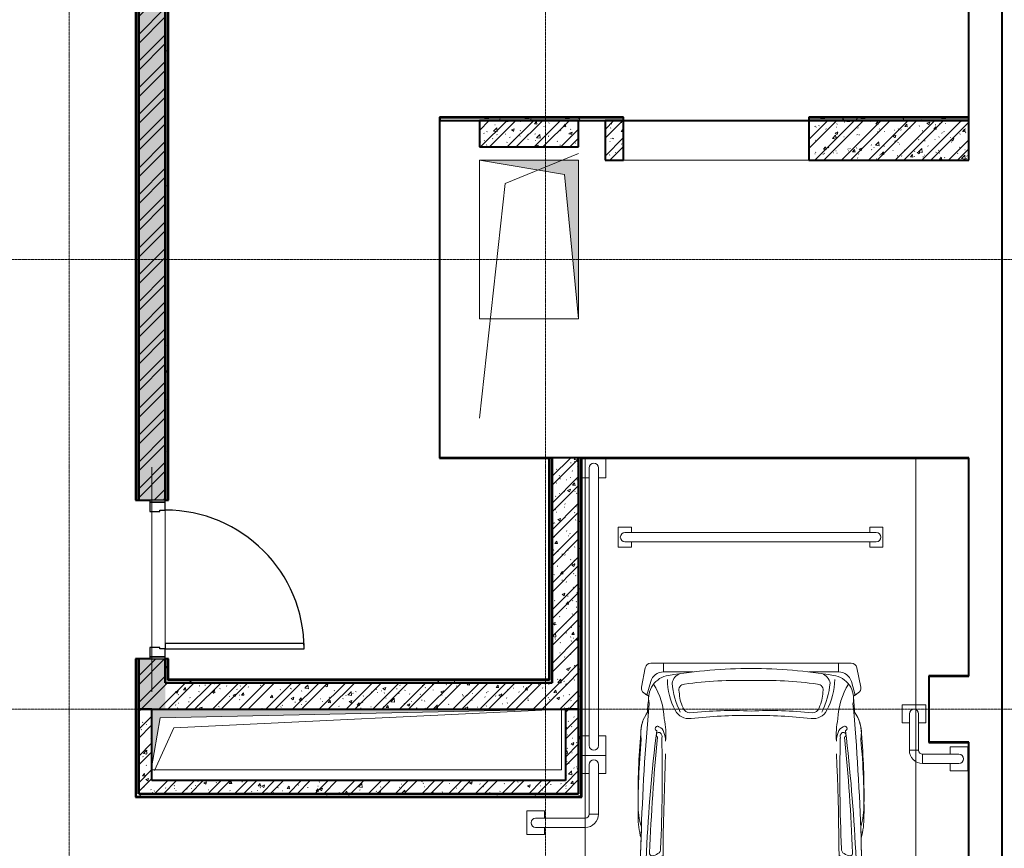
# Model space of a CAD drawing. Header units: millimetres. Extents: x 5617 to 102122, y -9330 to 63558.
# Tile 43 of 56: x 76142 to 83584, y 17748 to 24012. Entities that reach past the tile are written whole.
import ezdxf

# ---------------------------------------------------------------- set-up
doc = ezdxf.new("R2010")
doc.units = ezdxf.units.MM
for name, pattern in [('ADSK_Линия сетки', [25, 20, -2.5, 0, -2.5]), ('Линия сетки', [25, 20, -2.5, 0, -2.5]), ('Штрих_3_1_5_', [4.5, 3, -1.5]), ('Штриховая_ш3 п1_5', [4.5, 3, -1.5])]:
    doc.linetypes.add(name, pattern=pattern)
doc.layers.add('_Разделитель помещений_', color=4, linetype='Штриховая_ш3 п1_5', lineweight=40, true_color=0x00ffff)
for name, color, linetype, lineweight in [('Двери', 7, 'Continuous', 18), ('Каркас несущий', 7, 'Continuous', 18), ('Каркас_Импост', 7, 'Continuous', 30), ('Монтажный зазор', 7, 'Continuous', 30), ('Обобщенные модели', 7, 'Continuous', 18), ('Оборудование', 7, 'Continuous', 18), ('Оси', 7, 'Continuous', 9), ('Панель', 7, 'Continuous', 30), ('Парковка', 7, 'Continuous', 18), ('Перекрытия', 7, 'Continuous', 18), ('Стены разрез', 7, 'Continuous', 40), ('Стены штриховка', 7, 'Continuous', 40), ('Элементы узлов', 7, 'Continuous', 18)]:
    doc.layers.add(name, color=color, linetype=linetype, lineweight=lineweight)
pattern_1 = [(50, (0, 0), (218.62117, -19.1268), [22.86, -251.46]), (355, (0, 0), (-42.29187, 229.2684), [18.288, -201.168]), (100.451, (18.22, -1.6), (176.33107, 210.13963), [19.428, -213.708]), (46.184, (0, 60.96), (325.29495, -50.45164), [34.29, -377.19]), (96.636, (27.1, 56.76), (284.883, 296.91266), [29.142, -320.562]), (351.184, (0, 60.96), (284.8858, 296.9107), [27.432, -301.752]), (21, (30.48, 45.72), (181.93753, -122.71832), [22.86, -251.46]), (326, (30.48, 45.72), (74.16223, 221.02618), [18.288, -201.168]), (71.451, (45.64, 35.5), (256.10035, 98.30526), [19.428, -213.708]), (37.5, (0, 0), (3.70639, 101.465895), [3.353, -195.377, 3.353, -200.863, -201.93]), (37.5, (0, 0), (3.70639, 101.465895), [-402.946, 3.353, -198.577]), (7.5, (0, 0), (80.18358, 120.21653), [3.353, -113.081, 3.353, -190.805, -76.962]), (7.5, (0, 0), (80.18358, 120.21653), [-310.591, 3.353, -73.609]), (327.5, (-67.97, 0), (162.708646, -6.87497), [3.353, -72.847, 3.353, -234.391, -315.468]), (327.5, (-67.97, 0), (162.708646, -6.87497), [-313.944, 3.353, -312.115]), (317.5, (-98.45, 0), (177.75468, 30.51183), [3.353, -95.707, 3.353, -154.534, -224.028]), (317.5, (-98.45, 0), (177.75468, 30.51183), [-256.946, 3.353, -220.675])]
pattern_2 = [(45, (0, 0), (-101.02788, 101.02788), []), (45, (67.35, 0), (-101.02788, 101.02788), [])]
pattern_3 = [(0, (0, 0), (406.4, 101.6), [33.528, -271.272, 33.528, -271.272, -1625.6]), (0, (0, 0), (406.4, 101.6), [-609.6, 33.528, -576.072, 33.528, -271.272, -711.2]), (0, (0, 0), (406.4, 101.6), [-1524, 33.528, -169.672, 33.528, -474.472]), (120, (152.4, 50.8), (-291.18818, 301.152724), [33.528, -271.272, 33.528, -271.272, -1625.6]), (120, (152.4, 50.8), (-291.18818, 301.152724), [-609.6, 33.528, -576.072, 33.528, -271.272, -711.2]), (120, (152.4, 50.8), (-291.18818, 301.152724), [-1524, 33.528, -169.672, 33.528, -474.472]), (240, (203.2, 254), (-115.21182, -402.752724), [33.528, -271.272, 33.528, -271.272, -1625.6]), (240, (203.2, 254), (-115.21182, -402.752724), [-609.6, 33.528, -576.072, 33.528, -271.272, -711.2]), (240, (203.2, 254), (-115.21182, -402.752724), [-1524, 33.528, -169.672, 33.528, -474.472])]

# ---------------------------------------------------------------- blocks, each defined once
blk = doc.blocks.new('101_Дверь_Однопольная - _ПЧ_Мет_1000х2000_Лифтовой холл_EI60_Л-4431930-МКСС_LB02_-11_400__Кабельные конструкции_Лотки_4')
at = {"layer": 'Каркас_Импост', "color": 254, "true_color": 0xcccccc}
for p, q in [((-525, 100), (-585, 100)), ((-585, 100), (-585, -15)), ((-525, 60), (-525, 100)), ((585, 100), (525, 100)), ((525, 100), (525, 60)), ((585, -15), (585, 100)), ((-515, 60), (-525, 60)), ((-515, -15), (-515, 60)), ((525, 60), (515, 60)), ((515, 60), (515, -15)), ((-585, -15), (-515, -15)), ((515, -15), (585, -15))]:
    blk.add_line(p, q, dxfattribs=at)
at = {"layer": 'Монтажный зазор', "color": 254, "true_color": 0xcccccc}
for p, q in [((-585, 100), (-600, 100)), ((-600, 100), (-600, -15)), ((-585, -15), (-585, 100)), ((600, 100), (585, 100)), ((585, 100), (585, -15)), ((600, -15), (600, 100)), ((-600, -15), (-585, -15)), ((585, -15), (600, -15))]:
    blk.add_line(p, q, dxfattribs=at)
at = {"layer": 'Панель', "color": 254, "true_color": 0xcccccc}
for p, q in [((525, 1150), (485, 1150)), ((485, 1150), (485, 100)), ((525, 100), (525, 1150)), ((485, 100), (525, 100))]:
    blk.add_line(p, q, dxfattribs=at)
blk.add_arc((525, 100), 1050, 90, 180, dxfattribs=at)
blk = doc.blocks.new('ПР - _ПЧ_1200_200_Оп250-250_Шаг300_Арм16_Арм10-3232359-МКСС_LB02_-11_400__Кабельные конструкции_Лотки_4')
at = {"layer": 'Каркас несущий', "color": 254, "true_color": 0xffcccc}
for p, q in [((-850, 0), (850, 0)), ((-850, 0), (-600, 0)), ((-515, 0), (515, 0)), ((600, 0), (850, 0))]:
    blk.add_line(p, q, dxfattribs=at)
blk = doc.blocks.new('199_Парковочные места 3 класса и МГН - Малый класс-5604840-МКСС_LB02_-11_400__Кабельные конструкции_Лотки_4')
at = {"layer": 'Парковка', "true_color": 0xf4f4f4}
blk.add_hatch(color=7, dxfattribs=at).paths.add_polyline_path([(1144.8, 273.4), (1155.2, 273.4), (1165.2, 276), (1174.2, 281.2), (1181.6, 288.5), (1186.9, 297.5), (1189.6, 307.5), (1189.7, 317.9), (1156.4, 588.9), (1374.5, 424.6), (1383.5, 419.4), (1393.6, 416.8), (1403.9, 416.9), (1414, 419.6), (1422.9, 424.8), (1430.3, 432.2), (1435.5, 441.2), (1438.2, 451.2), (1438.2, 461.6), (1435.6, 471.6), (1430.4, 480.7), (1423.1, 488.1), (1414.2, 493.3), (1162.9, 600), (1414.2, 706.7), (1423.1, 711.9), (1430.4, 719.3), (1435.6, 728.4), (1438.2, 738.4), (1438.2, 748.8), (1435.5, 758.8), (1430.3, 767.8), (1422.9, 775.2), (1414, 780.4), (1403.9, 783.1), (1393.6, 783.2), (1383.5, 780.6), (1374.5, 775.4), (1156.4, 611.1), (1189.7, 882.1), (1189.6, 892.5), (1186.9, 902.5), (1181.6, 911.5), (1174.2, 918.8), (1165.2, 924), (1155.2, 926.6), (1144.8, 926.6), (1134.8, 924), (1125.8, 918.8), (1118.4, 911.5), (1113.1, 902.5), (1110.4, 892.5), (1110.3, 882.1), (1143.6, 611.1), (925.5, 775.4), (916.5, 780.6), (906.4, 783.2), (896.1, 783.1), (886, 780.4), (877.1, 775.2), (869.7, 767.8), (864.5, 758.8), (861.8, 748.8), (861.8, 738.4), (864.4, 728.4), (869.6, 719.3), (876.9, 711.9), (885.8, 706.7), (1137.1, 600), (885.8, 493.3), (876.9, 488.1), (869.6, 480.7), (864.4, 471.6), (861.8, 461.6), (861.8, 451.2), (864.5, 441.2), (869.7, 432.2), (877.1, 424.8), (886, 419.6), (896.1, 416.9), (906.4, 416.8), (916.5, 419.4), (925.5, 424.6), (1143.6, 588.9), (1110.3, 317.9), (1110.4, 307.5), (1113.1, 297.5), (1118.4, 288.5), (1125.8, 281.2), (1134.8, 276)])
at = {"layer": 'Парковка', "color": 254, "true_color": 0xcccccc}
for p, q in [((2500, 5300), (0, 5300)), ((0, 5300), (0, 0)), ((2500, 0), (2500, 5300)), ((250, 4775), (350, 4775)), ((250, 4625), (250, 4775)), ((350, 4735), (350, 4775)), ((2150, 4735), (2150, 4775)), ((2150, 4775), (2250, 4775)), ((2250, 4625), (2250, 4775)), ((300, 4735), (2200, 4735)), ((250, 4625), (350, 4625)), ((300, 4665), (2200, 4665)), ((350, 4625), (350, 4665)), ((2150, 4625), (2150, 4665)), ((2150, 4625), (2250, 4625)), ((0, 0), (2500, 0))]:
    blk.add_line(p, q, dxfattribs=at)
for centre, start, end in [((300, 4700), 90, 270), ((2200, 4700), 270, 90)]:
    blk.add_arc(centre, 35, start, end, dxfattribs=at)
at = {"layer": 'Элементы узлов', "color": 254, "true_color": 0xcccccc}
for p, q in [((1253.3, 3748), (496.5, 3748)), ((496.5, 3748), (2010.2, 3748)), ((591.7, 3681.4), (591.7, 3748)), ((2010.2, 3748), (1253.3, 3748)), ((1915, 3681.4), (1915, 3748)), ((424.7, 3566.8), (454, 3713.2)), ((424.7, 3566.8), (454, 3713.2)), ((816.7, 3681.4), (591.7, 3681.4)), ((1690, 3681.4), (1915, 3681.4)), ((2082, 3566.8), (2052.7, 3713.2)), ((2052.7, 3713.2), (2082, 3566.8)), ((494.7, 3608.2), (465.9, 3506.7)), ((2012, 3608.2), (2040.8, 3506.7)), ((465.9, 3506.7), (442.7, 3522.5)), ((479.5, 3497.4), (442.7, 3522.5)), ((2064, 3522.5), (2027.2, 3497.4)), ((2040.8, 3506.7), (2064, 3522.5)), ((416.9, 2240.4), (459.7, 2267.3)), ((496.7, 2255.3), (587.9, 2294)), ((2010, 2255.3), (1918.8, 2294)), ((2089.8, 2240.4), (2047, 2267.3)), ((568, 2225.8), (560.3, 1671.7)), ((1938.7, 2225.8), (1946.4, 1671.7)), ((560.3, 1671.7), (471.7, 1671.7)), ((560.3, 1650.8), (471.7, 1650.8)), ((1946.4, 1671.7), (2035, 1671.7)), ((1946.4, 1650.8), (2035, 1650.8)), ((497.9, 1299.9), (575.2, 1557.6)), ((612.2, 1512.7), (542.7, 1304.2)), ((1894.4, 1512.7), (1963.9, 1304.2)), ((2008.8, 1299.9), (1931.5, 1557.6)), ((313.2, 1422.6), (419.1, 1411)), ((313.2, 1401.5), (313.2, 1422.6)), ((319.8, 1422.6), (480.4, 1405)), ((319.8, 1401.5), (319.8, 1422.6)), ((2186.8, 1422.6), (2026.2, 1405)), ((2087.6, 1411.7), (2186.8, 1422.6)), ((2186.8, 1401.5), (2186.8, 1422.6)), ((2186.8, 1422.6), (2186.8, 1401.5)), ((477.4, 1322.2), (476.2, 1361.5)), ((2029.2, 1322.2), (2030.5, 1361.5)), ((422.7, 1287.3), (497.9, 1299.9)), ((2083.9, 1287.3), (2008.8, 1299.9)), ((1253.3, 998.2), (850.5, 1010.2)), ((1656.2, 1010.2), (1253.3, 998.2)), ((802.6, 248.8), (780.5, 923.4)), ((1085.3, 955.9), (1085.3, 842.6)), ((1253.3, 955.9), (1085.3, 955.9)), ((1421.3, 955.9), (1253.3, 955.9)), ((1421.3, 842.6), (1421.3, 955.9)), ((1704, 248.7), (1726.1, 923.4)), ((1085.3, 842.6), (1253.3, 842.6)), ((1143.6, 611.1), (1110.3, 882.1)), ((1189.7, 882.1), (1156.4, 611.1)), ((1253.3, 842.6), (1421.3, 842.6)), ((925.5, 775.4), (1143.6, 611.1)), ((1156.4, 611.1), (1374.5, 775.4)), ((1137.1, 600), (885.8, 706.7)), ((1414.2, 706.7), (1162.9, 600)), ((885.8, 493.3), (1137.1, 600)), ((1162.9, 600), (1414.2, 493.3)), ((1143.6, 588.9), (925.5, 424.6)), ((1110.3, 317.9), (1143.6, 588.9)), ((1156.4, 588.9), (1189.7, 317.9)), ((1374.5, 424.6), (1156.4, 588.9)), ((424.7, 229.3), (453.9, 82.9)), ((454, 82.9), (424.7, 229.3)), ((465.8, 289.4), (442.7, 273.6)), ((442.8, 273.6), (465.9, 289.4)), ((494.7, 187.9), (465.8, 289.4)), ((2011.9, 187.9), (2040.8, 289.4)), ((2040.8, 289.4), (2063.9, 273.6)), ((2040.8, 289.4), (2063.9, 273.6)), ((2082, 229.3), (2052.7, 82.9)), ((2082, 229.3), (2052.7, 82.9)), ((797.1, 114.7), (797.1, 158.9)), ((857, 155.9), (857, 114.7)), ((1649.6, 155.8), (1649.6, 114.7)), ((1709.6, 114.7), (1709.6, 158.9)), ((591.6, 114.7), (1253.3, 114.7)), ((591.6, 48.1), (591.6, 114.7)), ((1253.3, 114.7), (1915, 114.7)), ((1915, 114.7), (1915, 48.1)), ((2010.2, 48), (495.2, 48.1)), ((1253.3, 48.1), (496.4, 48.1)), ((2010.2, 48), (1253.3, 48.1))]:
    blk.add_line(p, q, dxfattribs=at)
for centre, radius, start, end in [((496.5, 3704.7), 43.3, 89.99928, 168.69299), ((496.5, 3704.7), 43.3, 89.99928, 168.69443), ((2010.2, 3704.7), 43.3, 11.30557, 89.99928), ((2010.2, 3704.7), 43.3, 11.30557, 89.99928), ((654.7, 3480.5), 176.1, 98.0112, 192.57259), ((591.7, 3580.6), 100.8, 89.99928, 164.12459), ((1272.2, -184.1), 3892.2, 90.27687, 99.49353), ((748.1, 3580.1), 93.4, 108.9228, 169.95606), ((1234.4, -184.1), 3892.2, 80.50503, 89.7217), ((1758.6, 3580.1), 93.4, 10.04251, 71.07576), ((1852, 3480.5), 176.1, 347.42849, 81.98737), ((1915, 3580.6), 100.8, 15.87397, 89.99928), ((66.4, 3308.9), 531, 1.96137, 31.9592), ((1135.1, 3631.4), 514.2, 180.82579, 207.88203), ((1293.2, 3659), 640.2, 185.61277, 206.11825), ((751.8, 3545.2), 43.7, 91.56407, 200.59256), ((1157.5, 691.8), 2925.5, 88.12216, 97.99414), ((1349.1, 691.8), 2925.5, 82.00443, 91.87641), ((1754.9, 3545.2), 43.7, 339.406, 88.43449), ((1213.5, 3659), 640.2, 333.88031, 354.38579), ((1371.6, 3631.4), 514.2, 332.11653, 359.17277), ((2440.3, 3308.9), 531, 148.03936, 178.0372), ((467.2, 3558.3), 43.3, 168.69299, 235.60993), ((467.2, 3558.3), 43.3, 168.69443, 235.61137), ((999, 3534.3), 288.1, 180.90434, 205.45176), ((1507.7, 3534.3), 288.1, 334.5468, 359.09422), ((2039.5, 3558.3), 43.3, 304.38863, 11.30557), ((2039.5, 3558.3), 43.3, 304.38863, 11.30557), ((18082.4, 1872.5), 17669.3, 174.90321, 181.49417), ((18082.4, 1966.9), 17669.3, 175.03097, 175.43716), ((-15575.7, 1872.9), 17669.3, 358.50439, 5.09538), ((-15575.7, 1966.9), 17669.3, 4.56284, 4.96903), ((681.1, 3219.3), 261.7, 140.99767, 190.49943), ((681.2, 3219.3), 261.7, 144.14545, 180.52109), ((781.8, 3440.8), 112.8, 206.20844, 279.2206), ((794.2, 3430.7), 59, 200.06578, 267.30411), ((1112, 414.1), 2975.1, 87.27733, 96.18589), ((1210.8, -394), 3746, 89.34934, 96.29812), ((1394.6, 414), 2975.1, 83.81267, 92.72124), ((1295.8, -394), 3746, 83.70044, 90.64922), ((1724.9, 3440.8), 112.8, 260.77796, 333.79013), ((1712.5, 3430.7), 59, 272.69446, 339.93278), ((1825.5, 3219.3), 261.7, 349.50101, 38.99997), ((1825.5, 3219.3), 261.7, 359.47891, 35.85455), ((43.8, 3207.2), 566, 354.89766, 12.23113), ((2462.9, 3207.2), 566, 167.76744, 185.10091), ((5887.6, 2750.7), 5488, 175.12727, 180.6996), ((13210.7, 1700.5), 12763.6, 173.08772, 181.31174), ((545.2, 3253.1), 17.4, 46.6631, 252.00856), ((556.3, 3205.2), 19.1, 63.03752, 237.12039), ((538, 3211.9), 57.2, 12.77805, 70.4683), ((545.1, 3192.9), 35.5, 340.68862, 56.00057), ((446.8, 3159.2), 160.9, 359.1503, 23.93855), ((2059.9, 3159.2), 160.9, 156.06002, 180.84826), ((1968.7, 3211.8), 57.2, 109.53027, 167.22051), ((1961.6, 3192.8), 35.5, 123.99799, 199.32068), ((1950.4, 3205.2), 19.1, 302.88608, 116.96104), ((1961.5, 3253.1), 17.4, 287.99786, 133.33547), ((-10704.1, 1700.8), 12763.6, 358.68682, 6.91085), ((-3380.9, 2750.7), 5488, 359.3004, 4.87273), ((5887.6, 2656.6), 5488, 174.61546, 180.69817), ((16105.3, 1689.2), 15631.5, 174.49367, 177.71313), ((-11190.1, 2888.4), 11772.4, 357.3492, 1.42481), ((13696.8, 2888.1), 11772.4, 178.57378, 182.64936), ((-13598.7, 1689.6), 15631.5, 2.28543, 5.5049), ((-3380.9, 2656.7), 5488, 359.3004, 5.38319), ((26486.2, 2014.1), 25899.9, 177.67933, 180.7522), ((-23979.6, 2014.7), 25899.9, 359.24637, 2.31923), ((944.9, 2672.2), 545, 178.79155, 197.28818), ((1561.8, 2672.2), 545, 342.71182, 1.20845), ((944.9, 2578.2), 545, 178.79011, 196.24854), ((1561.8, 2578.2), 545, 343.75002, 1.20845), ((18082.4, 1872.9), 17669.3, 177.93278, 181.49799), ((-15575.7, 1872.9), 17669.3, 358.50439, 2.06722), ((505.5, 2310.7), 19.4, 173.28377, 262.69335), ((501.5, 2370.6), 79.2, 271.09882, 307.26959), ((532, 2341.1), 37.8, 297.53371, 4.37223), ((1974.6, 2341), 37.8, 175.62633, 242.46485), ((2005.2, 2370.6), 79.2, 232.72897, 268.89974), ((2001.2, 2310.7), 19.4, 277.30522, 6.7148), ((487.2, 2289.2), 35.2, 218.45477, 285.6284), ((552.3, 2148.4), 87.6, 92.47241, 129.77289), ((553.1, 2221), 15.6, 17.8258, 107.34185), ((1953.5, 2221), 15.6, 72.65671, 162.17276), ((1954.4, 2148.4), 87.6, 50.22567, 87.52615), ((2019.5, 2289.1), 35.2, 254.37016, 321.54379), ((10681.6, 1663.8), 10210, 177.02487, 181.44905), ((506.8, 2196.9), 21.6, 119.23686, 188.40037), ((1999.9, 2196.9), 21.6, 351.5982, 60.76171), ((-8175, 1664), 10210, 358.54951, 2.9737), ((184.5, 1661.3), 375.9, 345.39144, 1.59358), ((255.3, 1653.5), 334, 343.30529, 3.53387), ((2251.4, 1653.5), 334, 176.46469, 196.69328), ((2322.2, 1661.3), 375.9, 178.40499, 194.60713), ((-289.1, 1677), 844.6, 335.16501, 352.48153), ((695, 1476.5), 90.4, 81.57342, 156.34396), ((1223.3, 4125.5), 2610.9, 258.62303, 270.65849), ((1283.4, 4125.5), 2610.9, 269.34007, 281.37554), ((1811.6, 1476.4), 90.4, 23.6546, 98.42514), ((2795.8, 1677), 844.6, 187.51703, 204.83355), ((699.9, 1418.4), 116.7, 85.88526, 147.19487), ((1223.3, 4094.4), 2610.9, 258.62303, 270.65849), ((1283.4, 4094.4), 2610.9, 269.34007, 281.37554), ((1806.7, 1418.4), 116.7, 32.8037, 94.1133), ((510.8, 1792.7), 438.3, 243.19585, 258.09147), ((517.5, 1792.7), 438.3, 243.19442, 260.64082), ((18082.4, 1872.5), 17669.3, 181.64471, 184.96145), ((18082.4, 1872.9), 17669.3, 181.65094, 182.52094), ((460.2, 1385), 28.5, 240.61742, 44.58896), ((13210.7, 1700.5), 12763.6, 181.53812, 186.52459), ((-10704.1, 1700.8), 12763.6, 353.47398, 358.46044), ((2046.5, 1385), 28.5, 135.40961, 299.38115), ((-15575.7, 1872.9), 17669.3, 355.03711, 358.35385), ((1989.2, 1792.7), 438.3, 279.35774, 296.80415), ((-15575.7, 1872.9), 17669.3, 357.47906, 358.35385), ((1989.2, 1792.7), 438.3, 282.8106, 296.80415), ((640.1, 1326.5), 144.7, 190.60765, 260.69906), ((613.3, 1303.5), 70.6, 179.46611, 257.42047), ((1866.5, 1326.5), 144.7, 279.2995, 349.39092), ((1893.4, 1303.5), 70.6, 282.57809, 0.53245), ((1152.1, 2963.4), 1815.4, 252.22392, 273.1953), ((1354.6, 2963.4), 1815.4, 266.80326, 287.77464), ((1191.7, 5148.7), 4081.1, 259.66653, 270.86482), ((1174.1, 3235.3), 2125.9, 254.80157, 272.13653), ((1332.6, 3235.3), 2125.9, 267.86203, 285.197), ((1315, 5148.7), 4081.1, 269.13374, 280.33204), ((676.4, 969.4), 276.8, 154.27601, 188.61704), ((676.5, 969.4), 276.8, 152.85611, 188.61847), ((1830.2, 969.4), 276.8, 351.38153, 27.14389), ((1830.2, 969.4), 276.8, 351.38153, 25.72256), ((865.8, 926.2), 85.3, 100.33204, 181.87628), ((1640.9, 926.2), 85.3, 358.12228, 79.66653), ((3901.9, 951.3), 3499.2, 180.3812, 190.90258), ((3901.9, 951.3), 3499.2, 180.38263, 190.90402), ((1150, 887), 40, 353, 187), ((-1395.2, 951.3), 3499.2, 349.09598, 359.61737), ((-1395.2, 951.3), 3499.2, 349.09598, 359.61737), ((901.5, 743.5), 40, 53, 247), ((1398.5, 743.5), 40, 293, 127), ((901.5, 456.5), 40, 113, 307), ((1398.5, 456.5), 40, 233, 67), ((698.5, 353.3), 219.5, 182.35366, 222.65879), ((1150, 313), 40, 173, 7), ((1808.1, 353.3), 219.5, 317.33977, 357.6449), ((467.1, 237.8), 43.3, 124.38863, 191.30557), ((467.2, 237.8), 43.3, 124.39007, 191.30701), ((657.8, 378.4), 211.6, 204.86684, 256.25056), ((1848.8, 378.4), 211.6, 283.74801, 335.13172), ((2039.5, 237.8), 43.3, 348.69299, 55.60993), ((2039.5, 237.8), 43.3, 348.69299, 55.60993), ((591.6, 215.5), 100.8, 195.87397, 269.99928), ((1095.7, 5491.7), 5341.2, 264.75593, 271.69119), ((1411.1, 5491.7), 5341.2, 268.30737, 275.24264), ((1915, 215.5), 100.8, 269.99928, 344.12459), ((496.4, 91.4), 43.3, 191.30557, 269.99928), ((496.5, 91.4), 43.3, 191.30701, 268.30337), ((2010.2, 91.4), 43.3, 269.99928, 348.69299), ((2010.2, 91.4), 43.3, 269.99928, 348.69299)]:
    blk.add_arc(centre, radius, start, end, dxfattribs=at)
blk = doc.blocks.new('199_Паркинг_Колесоотбойник - 199_Паркинг_Колесоотбойник-V48-МКСС_LB02_-11_400__Кабельные конструкции_Лотки_4')
at = {"layer": 'Парковка', "color": 254, "true_color": 0xcccccc}
for p, q in [((-1125, 90), (-1125, -90)), ((-975, 90), (-975, 35)), ((975, 90), (975, 35)), ((1125, 90), (1125, -90)), ((-1050, 35), (1050, 35)), ((-1050, -35), (1050, -35)), ((-975, -35), (-975, -90)), ((975, -35), (975, -90)), ((-1125, -90), (-975, -90)), ((975, -90), (1125, -90))]:
    blk.add_line(p, q, dxfattribs=at)
for centre, start, end in [((-1050, 0), 90, 270), ((1050, 0), 270, 90)]:
    blk.add_arc(centre, 35, start, end, dxfattribs=at)
blk = doc.blocks.new('199_Паркинг_Колесоотбойник_Угловой_ - 199_Паркинг_Колесоотбойник_Угловой_ 2-5628479-МКСС_LB02_-11_400__Кабельные конструкции_Лотки_4')
at = {"layer": 'Парковка', "color": 254, "true_color": 0xcccccc}
for p, q in [((-90, 272.4), (-90, 407.6)), ((-90, 407.6), (90, 407.6)), ((90, 272.4), (90, 407.6)), ((-35, 65), (-35, 340)), ((35, 65), (35, 340)), ((-90, 272.4), (-35, 272.4)), ((90, 272.4), (35, 272.4)), ((272.4, 35), (272.4, 90)), ((272.4, 90), (407.6, 90)), ((407.6, -90), (407.6, 90)), ((-35, 65), (35, 65)), ((65, 35), (65, -35)), ((65, 35), (340, 35)), ((65, -35), (340, -35)), ((272.4, -90), (272.4, -35)), ((272.4, -90), (407.6, -90))]:
    blk.add_line(p, q, dxfattribs=at)
for centre, radius, start, end in [((0, 340), 35, 0, 180), ((65, 65), 100, 180, 270), ((65, 65), 30, 180, 270), ((340, 0), 35, 270, 90)]:
    blk.add_arc(centre, radius, start, end, dxfattribs=at)
blk = doc.blocks.new('199_Паркинг_Колесоотбойник_Угловой_ - 199_Паркинг_Колесоотбойник_Угловой_-V49-МКСС_LB02_-11_400__Кабельные конструкции_Лотки_4')
at = {"layer": 'Парковка', "color": 254, "true_color": 0xcccccc}
for p, q in [((372.4, 90), (372.4, 35)), ((372.4, 90), (507.6, 90)), ((507.6, 90), (507.6, -90)), ((65, -35), (65, 35)), ((65, 35), (440, 35)), ((-35, -65), (35, -65)), ((-35, -65), (-35, -440)), ((35, -65), (35, -440)), ((65, -35), (440, -35)), ((372.4, -35), (372.4, -90)), ((372.4, -90), (507.6, -90)), ((-90, -372.4), (-90, -507.6)), ((-90, -372.4), (-35, -372.4)), ((90, -372.4), (35, -372.4)), ((-90, -507.6), (90, -507.6))]:
    blk.add_line(p, q, dxfattribs=at)
for centre, radius, start, end in [((65, -65), 100, 90, 180), ((440, 0), 35, 270, 90), ((65, -65), 30, 90, 180), ((0, -440), 35, 180, 360)]:
    blk.add_arc(centre, radius, start, end, dxfattribs=at)
blk = doc.blocks.new('A_MEQ_OpeningShaft-Rectangular - ОВ-2726988-МКСС_LB02_-11_400__Кабельные конструкции_Лотки_4')
at = {"layer": 'Элементы узлов'}
blk.add_hatch(color=256, dxfattribs=at).paths.add_polyline_path([(1200, 0), (0, 0), (0, -750), (107.1, -107.1)])
at = {"layer": 'Обобщенные модели', "color": 253, "true_color": 0xaaaaaa}
for p, q in [((1200, 0), (0, 0)), ((0, 0), (0, -750)), ((1200, -750), (1200, 0)), ((0, -750), (1200, -750))]:
    blk.add_line(p, q, dxfattribs=at)
at = {"layer": 'Элементы узлов', "color": 253, "true_color": 0xaaaaaa}
for p, q in [((1200, 0), (107.1, -107.1)), ((1200, -750), (1200, 0)), ((1200, 0), (0, 0)), ((0, 0), (0, -750)), ((107.1, -107.1), (1200, 0)), ((1200, 0), (1200, -750)), ((107.1, -107.1), (0, -750)), ((0, -750), (107.1, -107.1)), ((0, -750), (1200, -750)), ((0, -750), (1200, -750))]:
    blk.add_line(p, q, dxfattribs=at)
blk = doc.blocks.new('A_MEQ_OpeningShaft-Rectangular1 - HV_ОВ-2726968-МКСС_LB02_-11_400__Кабельные конструкции_Лотки_4')
at = {"layer": 'Элементы узлов'}
blk.add_hatch(color=256, dxfattribs=at).paths.add_polyline_path([(0, -460), (65.7, -65.7), (3100, 0), (0, 0)])
at = {"layer": 'Элементы узлов', "color": 253, "true_color": 0xaaaaaa}
for p, q in [((3100, 0), (0, 0)), ((0, 0), (0, -460)), ((0, -460), (65.7, -65.7)), ((65.7, -65.7), (3100, 0)), ((3100, 0), (3100, -460)), ((0, -460), (3100, -460))]:
    blk.add_line(p, q, dxfattribs=at)
blk = doc.blocks.new('135_SLK_GD_AR_rvt-1-МКСС_LB02_-11_400__Кабельные конструкции_Лотки_4')
at = {"layer": 'Стены разрез', "lineweight": 9, "true_color": 0xcccccc}
h = blk.add_hatch(dxfattribs=at)
h.set_pattern_fill('FP_4', color=254, style=0, pattern_type=2)
h.set_pattern_definition(pattern_3)
h.paths.add_polyline_path([(130055, 18160), (130075, 18160), (130075, 19180), (130055, 19180)])
h.paths.add_polyline_path([(130055, 20380), (130075, 20380), (130075, 28770), (130055, 28770), (130055, 23370.1)])
h = blk.add_hatch(dxfattribs=at)
h.set_pattern_fill('FP_1', color=254, style=0, pattern_type=2)
h.set_pattern_definition(pattern_1)
h.paths.add_polyline_path([(130170, 18800), (130275, 18800), (130275, 19180), (130075, 19180), (130075, 18800)])
h.paths.add_polyline_path([(130075, 20380), (130275, 20380), (130275, 28750), (130075, 28750), (130075, 23370.1)])
h = blk.add_hatch(dxfattribs=at)
h.set_pattern_fill('FP_2', color=254, style=0, pattern_type=2)
h.set_pattern_definition(pattern_2)
h.paths.add_polyline_path([(130170, 18800), (130275, 18800), (130275, 19180), (130075, 19180), (130075, 18800)])
h.paths.add_polyline_path([(130075, 20380), (130275, 20380), (130275, 28750), (130075, 28750), (130075, 23370.1)])
h = blk.add_hatch(dxfattribs=at)
h.set_pattern_fill('FP_4', color=254, style=0, pattern_type=2)
h.set_pattern_definition(pattern_3)
h.paths.add_polyline_path([(130295, 19000), (130295, 19180), (130275, 19180), (130275, 19000)])
h.paths.add_polyline_path([(130295, 20380), (130295, 28530), (130275, 28530), (130275, 20380)])
h = blk.add_hatch(dxfattribs=at)
h.set_pattern_fill('FP_4', color=254, style=0, pattern_type=2)
h.set_pattern_definition(pattern_3)
h.paths.add_polyline_path([(136348, 23250), (136348, 23270), (135140, 23270), (135140, 23250)])
h.paths.add_polyline_path([(133740, 23250), (133740, 23270), (132350, 23270), (132350, 23250)])
h = blk.add_hatch(dxfattribs=at)
h.set_pattern_fill('FP_1', color=254, style=0, pattern_type=2)
h.set_pattern_definition(pattern_1)
h.paths.add_polyline_path([(133400, 23050), (133400, 23250), (132650, 23250), (132650, 23050)])
h = blk.add_hatch(dxfattribs=at)
h.set_pattern_fill('FP_2', color=254, style=0, pattern_type=2)
h.set_pattern_definition(pattern_2)
h.paths.add_polyline_path([(133400, 23050), (133400, 23250), (132650, 23250), (132650, 23050)])
h = blk.add_hatch(dxfattribs=at)
h.set_pattern_fill('FP_1', color=254, style=0, pattern_type=2)
h.set_pattern_definition(pattern_1)
h.paths.add_polyline_path([(133740, 22950), (133740, 23250), (133600, 23250), (133600, 22950)])
h = blk.add_hatch(dxfattribs=at)
h.set_pattern_fill('FP_2', color=254, style=0, pattern_type=2)
h.set_pattern_definition(pattern_2)
h.paths.add_polyline_path([(133740, 22950), (133740, 23250), (133600, 23250), (133600, 22950)])
h = blk.add_hatch(dxfattribs=at)
h.set_pattern_fill('FP_1', color=254, style=0, pattern_type=2)
h.set_pattern_definition(pattern_1)
h.paths.add_polyline_path([(136350, 22950), (136350, 23250), (135140, 23250), (135140, 22950)])
h = blk.add_hatch(dxfattribs=at)
h.set_pattern_fill('FP_2', color=254, style=0, pattern_type=2)
h.set_pattern_definition(pattern_2)
h.paths.add_polyline_path([(136350, 22950), (136350, 23250), (135140, 23250), (135140, 22950)])
h = blk.add_hatch(dxfattribs=at)
h.set_pattern_fill('FP_4', color=254, style=0, pattern_type=2)
h.set_pattern_definition(pattern_3)
h.paths.add_polyline_path([(133200, 19020), (133200, 20698), (133180, 20698), (133180, 19020)])
h = blk.add_hatch(dxfattribs=at)
h.set_pattern_fill('FP_1', color=254, style=0, pattern_type=2)
h.set_pattern_definition(pattern_1)
h.paths.add_polyline_path([(133400, 19000), (133400, 20700), (133200, 20700), (133200, 19000)])
h = blk.add_hatch(dxfattribs=at)
h.set_pattern_fill('FP_2', color=254, style=0, pattern_type=2)
h.set_pattern_definition(pattern_2)
h.paths.add_polyline_path([(133400, 19000), (133400, 20700), (133200, 20700), (133200, 19000)])
h = blk.add_hatch(dxfattribs=at)
h.set_pattern_fill('FP_4', color=254, style=0, pattern_type=2)
h.set_pattern_definition(pattern_3)
h.paths.add_polyline_path([(133420, 18140), (133420, 20700), (133400, 20700), (133400, 18140)])
h = blk.add_hatch(dxfattribs=at)
h.set_pattern_fill('FP_1', color=254, style=0, pattern_type=2)
h.set_pattern_definition(pattern_1)
h.paths.add_polyline_path([(130534.6, 18800), (133400, 18800), (133400, 19000), (130275, 19000), (130275, 18800)])
h = blk.add_hatch(dxfattribs=at)
h.set_pattern_fill('FP_2', color=254, style=0, pattern_type=2)
h.set_pattern_definition(pattern_2)
h.paths.add_polyline_path([(130534.6, 18800), (133400, 18800), (133400, 19000), (130275, 19000), (130275, 18800)])
h = blk.add_hatch(dxfattribs=at)
h.set_pattern_fill('FP_4', color=254, style=0, pattern_type=2)
h.set_pattern_definition(pattern_3)
h.paths.add_polyline_path([(132656.1, 19000), (133200, 19000), (133200, 19020), (130295, 19020), (130295, 19000), (130534.6, 19000)])
h = blk.add_hatch(dxfattribs=at)
h.set_pattern_fill('FP_1', color=254, style=0, pattern_type=2)
h.set_pattern_definition(pattern_1)
h.paths.add_polyline_path([(130175, 18160), (130175, 18370), (130170, 18340), (130170, 18800), (130075, 18800), (130075, 18160)])
h = blk.add_hatch(dxfattribs=at)
h.set_pattern_fill('FP_2', color=254, style=0, pattern_type=2)
h.set_pattern_definition(pattern_2)
h.paths.add_polyline_path([(130175, 18160), (130175, 18370), (130170, 18340), (130170, 18800), (130075, 18800), (130075, 18160)])
h = blk.add_hatch(dxfattribs=at)
h.set_pattern_fill('FP_1', color=254, style=0, pattern_type=2)
h.set_pattern_definition(pattern_1)
h.paths.add_polyline_path([(133400, 18160), (133400, 18800), (133300, 18800), (133300, 18160)])
h = blk.add_hatch(dxfattribs=at)
h.set_pattern_fill('FP_2', color=254, style=0, pattern_type=2)
h.set_pattern_definition(pattern_2)
h.paths.add_polyline_path([(133400, 18160), (133400, 18800), (133300, 18800), (133300, 18160)])
h = blk.add_hatch(dxfattribs=at)
h.set_pattern_fill('FP_1', color=254, style=0, pattern_type=2)
h.set_pattern_definition(pattern_1)
h.paths.add_polyline_path([(133300, 18160), (133300, 18260), (130175, 18260), (130175, 18160), (132656.1, 18160)])
h = blk.add_hatch(dxfattribs=at)
h.set_pattern_fill('FP_2', color=254, style=0, pattern_type=2)
h.set_pattern_definition(pattern_2)
h.paths.add_polyline_path([(133300, 18160), (133300, 18260), (130175, 18260), (130175, 18160), (132656.1, 18160)])
h = blk.add_hatch(dxfattribs=at)
h.set_pattern_fill('FP_4', color=254, style=0, pattern_type=2)
h.set_pattern_definition(pattern_3)
h.paths.add_polyline_path([(133400, 18140), (133400, 18160), (130055, 18160), (130055, 18140), (132656.1, 18140)])
at = {"color": 254, "lineweight": 18, "true_color": 0xcccccc}
for p, q in [((133400, 23000), (132843.7, 22775.2)), ((132843.7, 22775.2), (132650, 21000)), ((133280, 18800), (130339.1, 18659.8)), ((130339.1, 18659.8), (130195, 18336.2))]:
    blk.add_line(p, q, dxfattribs=at)
at = {"layer": '_Разделитель помещений_', "color": 7, "linetype": 'Штрих_3_1_5_', "true_color": 0xccffff}
blk.add_line((133740, 23250), (135140, 23250), dxfattribs=at)
at = {"layer": 'Перекрытия', "color": 254, "true_color": 0xcccccc}
for p, q in [((136600, 32815), (136600, 15685)), ((136350, 23250), (136350, 25550)), ((132350, 20700), (132350, 23250)), ((133740, 22950), (135140, 22950)), ((133200, 20700), (132350, 20700)), ((136350, 20700), (133425, 20700)), ((136350, 19050), (136350, 20700)), ((130275, 19295), (130275, 20305)), ((130275, 20305), (130275, 19295)), ((136050, 18550), (136050, 19050)), ((136050, 19050), (136350, 19050)), ((136350, 18550), (136050, 18550)), ((136350, 16100), (136350, 18550))]:
    blk.add_line(p, q, dxfattribs=at)
at = {"layer": 'Стены разрез', "color": 254, "true_color": 0xcccccc}
for p, q in [((136600, 32900), (136600, 15600)), ((136602, 15598), (136602, 32900)), ((130050, 28775), (130050, 20380)), ((130300, 20380), (130300, 28525)), ((136350, 23275), (136350, 25550)), ((136348, 25525), (136348, 23275)), ((132350, 23275), (132348, 23275)), ((132348, 23275), (132348, 23270)), ((132348, 23270), (132348, 20700)), ((133740, 23275), (132350, 23275)), ((132350, 20700), (132350, 23250)), ((132350, 23250), (133740, 23250)), ((133400, 23250), (132650, 23250)), ((132650, 23250), (132650, 23050)), ((133400, 23050), (133400, 23250)), ((133740, 23250), (133600, 23250)), ((133600, 23250), (133600, 22950)), ((133740, 23250), (133740, 23275)), ((133740, 22950), (133740, 23250)), ((136348, 23275), (135140, 23275)), ((135140, 23275), (135140, 23250)), ((136350, 23250), (135140, 23250)), ((135140, 23250), (135140, 22950)), ((135140, 23250), (136348, 23250)), ((136348, 23250), (136350, 23250)), ((136350, 23250), (136350, 23275)), ((136350, 22950), (136350, 23250)), ((132650, 23050), (133400, 23050)), ((133600, 22950), (133740, 22950)), ((135140, 22950), (136350, 22950)), ((132348, 20700), (132348, 20698)), ((132348, 20698), (133175, 20698)), ((133200, 20700), (132350, 20700)), ((133175, 20698), (133175, 19025)), ((133200, 20700), (133200, 19000)), ((133400, 20700), (133200, 20700)), ((133200, 20698), (133200, 20700)), ((133200, 19025), (133200, 20698)), ((133400, 19000), (133400, 20700)), ((133400, 20700), (133400, 18160)), ((133425, 20700), (133400, 20700)), ((133425, 18135), (133425, 20700)), ((136348, 20700), (133425, 20700)), ((133425, 20700), (133425, 20698)), ((133425, 20698), (136348, 20698)), ((136350, 20700), (136348, 20700)), ((136348, 20698), (136348, 19052)), ((136350, 19052), (136350, 20700)), ((130050, 20380), (130075, 20380)), ((130075, 20380), (130160, 20380)), ((130275, 20380), (130300, 20380)), ((130075, 19180), (130050, 19180)), ((130050, 19180), (130050, 18160)), ((130160, 19180), (130075, 19180)), ((130300, 19180), (130275, 19180)), ((130300, 19025), (130300, 19180)), ((133200, 19000), (130275, 19000)), ((130275, 19000), (130295, 19000)), ((130295, 19000), (130300, 19000)), ((133175, 19025), (130300, 19025)), ((130300, 19000), (133200, 19000)), ((133200, 19020), (133200, 19025)), ((133200, 19000), (133200, 19020)), ((133400, 18800), (133400, 19000)), ((136050, 19052), (136048, 19052)), ((136048, 19052), (136048, 18550)), ((136348, 19052), (136050, 19052)), ((136050, 18550), (136050, 19050)), ((136050, 19050), (136350, 19050)), ((136350, 19050), (136350, 19052)), ((130075, 18800), (130075, 18160)), ((130075, 18160), (130075, 18800)), ((130175, 18260), (130175, 18800)), ((130175, 18800), (130275, 18800)), ((130275, 18800), (133300, 18800)), ((133300, 18800), (133300, 18260)), ((133400, 18160), (133400, 18800)), ((136048, 18550), (136048, 18548)), ((136048, 18548), (136348, 18548)), ((136348, 18550), (136050, 18550)), ((136350, 18550), (136348, 18550)), ((136348, 18548), (136348, 16102)), ((136350, 16102), (136350, 18550)), ((133300, 18260), (130175, 18260)), ((130050, 18160), (130050, 18140)), ((130075, 18160), (130175, 18160)), ((133400, 18160), (130075, 18160)), ((130175, 18160), (133300, 18160)), ((133300, 18160), (133400, 18160)), ((130050, 18140), (130050, 18135)), ((130050, 18135), (133400, 18135)), ((133400, 18135), (133420, 18135)), ((133420, 18135), (133425, 18135))]:
    blk.add_line(p, q, dxfattribs=at)
at = {"layer": 'Стены штриховка', "color": 254, "true_color": 0xcccccc}
for p, q in [((130055, 28770), (130055, 20380)), ((130075, 28750), (130075, 20380)), ((130075, 20380), (130075, 28750)), ((130275, 20380), (130275, 28525)), ((130275, 28525), (130275, 20380)), ((130295, 20380), (130295, 28525)), ((132348, 23270), (132350, 23270)), ((133740, 23270), (132350, 23270)), ((132350, 23270), (132350, 23250)), ((136348, 23270), (135140, 23270)), ((136348, 23275), (136348, 23270)), ((136348, 23270), (136348, 23250)), ((133200, 20698), (133180, 20698)), ((133180, 20698), (133180, 19025)), ((133420, 18140), (133420, 20700)), ((130055, 19180), (130055, 18160)), ((130075, 19180), (130075, 18800)), ((130075, 18800), (130075, 19180)), ((130275, 19000), (130275, 19180)), ((130275, 19180), (130275, 19000)), ((130295, 19020), (130295, 19180)), ((130300, 19020), (130295, 19020)), ((133180, 19020), (130300, 19020)), ((133180, 19025), (133180, 19020)), ((130175, 18800), (130075, 18800)), ((130075, 18800), (130175, 18800)), ((133300, 18800), (133400, 18800)), ((133400, 18800), (133300, 18800)), ((130055, 18140), (130055, 18160)), ((130055, 18140), (133400, 18140)), ((133420, 18140), (133400, 18140))]:
    blk.add_line(p, q, dxfattribs=at)
at = {"layer": 'Двери', "color": 254, "lineweight": 18, "true_color": 0xcccccc, "rotation": 269.9999999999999}
blk.add_blockref('101_Дверь_Однопольная - _ПЧ_Мет_1000х2000_Лифтовой холл_EI60_Л-4431930-МКСС_LB02_-11_400__Кабельные конструкции_Лотки_4', (130175, 19780), dxfattribs=at)
at = {"layer": 'Каркас несущий', "color": 254, "lineweight": 18, "true_color": 0xcccccc, "rotation": 269.9999999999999}
blk.add_blockref('ПР - _ПЧ_1200_200_Оп250-250_Шаг300_Арм16_Арм10-3232359-МКСС_LB02_-11_400__Кабельные конструкции_Лотки_4', (130175, 19780), dxfattribs=at)
at = {"layer": 'Оборудование', "color": 253, "lineweight": 18, "true_color": 0xaaaaaa, "rotation": 269.9999999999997}
blk.add_blockref('A_MEQ_OpeningShaft-Rectangular - ОВ-2726988-МКСС_LB02_-11_400__Кабельные конструкции_Лотки_4', (133400, 22950), dxfattribs=at)
at = {"layer": 'Оборудование', "color": 253, "lineweight": 18, "true_color": 0xaaaaaa}
blk.add_blockref('A_MEQ_OpeningShaft-Rectangular1 - HV_ОВ-2726968-МКСС_LB02_-11_400__Кабельные конструкции_Лотки_4', (130170, 18800), dxfattribs=at)
at = {"layer": 'Парковка', "color": 254, "lineweight": 18, "true_color": 0xcccccc}
for name, p, rotation in [('199_Паркинг_Колесоотбойник - 199_Паркинг_Колесоотбойник-V48-МКСС_LB02_-11_400__Кабельные конструкции_Лотки_4', (133515, 19574), 89.9999999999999), ('199_Паркинг_Колесоотбойник_Угловой_ - 199_Паркинг_Колесоотбойник_Угловой_-V49-МКСС_LB02_-11_400__Кабельные конструкции_Лотки_4', (133515, 17941), 180)]:
    blk.add_blockref(name, p, dxfattribs=dict(at, rotation=rotation))
for name, p in [('199_Парковочные места 3 класса и МГН - Малый класс-5604840-МКСС_LB02_-11_400__Кабельные конструкции_Лотки_4', (133450, 15400)), ('199_Паркинг_Колесоотбойник_Угловой_ - 199_Паркинг_Колесоотбойник_Угловой_ 2-5628479-МКСС_LB02_-11_400__Кабельные конструкции_Лотки_4', (135935, 18424))]:
    blk.add_blockref(name, p, dxfattribs=at)

msp = doc.modelspace()

# ---------------------------------------------------------------- linework, layer by layer
at = {"layer": 'Оси', "linetype": 'Линия сетки'}
for p, q in [((76516.7, -8455.2), (76516.7, 63558.3)), ((80116.7, -8455.2), (80116.7, 63558.3))]:
    msp.add_line(p, q, dxfattribs=at)
at = {"layer": 'Оси', "linetype": 'ADSK_Линия сетки'}
for p, q in [((101274.3, 22200), (28269.9, 22200)), ((101274.3, 18800), (28269.9, 18800))]:
    msp.add_line(p, q, dxfattribs=at)

# ---------------------------------------------------------------- block references
at = {"lineweight": 5}
msp.add_blockref('135_SLK_GD_AR_rvt-1-МКСС_LB02_-11_400__Кабельные конструкции_Лотки_4', (-53033.3, 0), dxfattribs=at)

doc.saveas('drawing.dxf')
